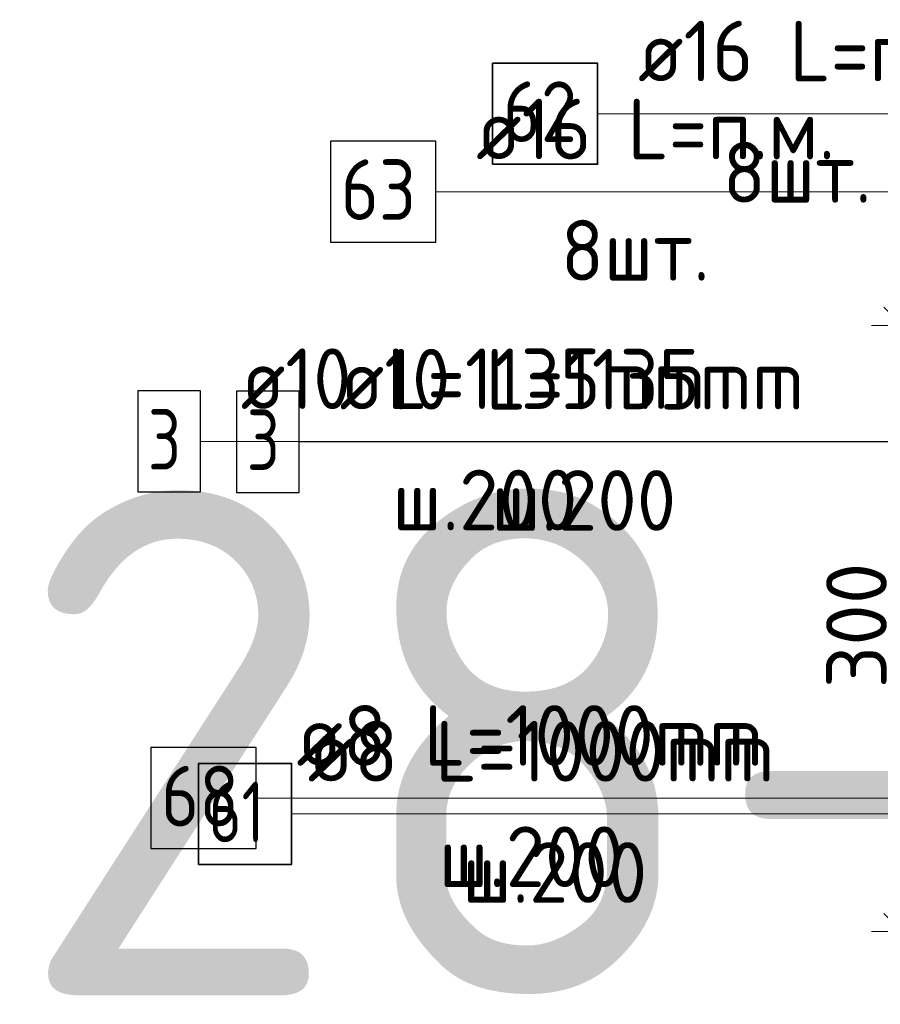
# Model space of a CAD drawing. Header units: metres. Extents: x -38 to 97, y -15 to 21.
# Tile 88 of 132: x 71.718 to 72.144, y 6.342 to 6.83. Entities that reach past the tile are written whole.
import ezdxf

# ---------------------------------------------------------------- set-up
doc = ezdxf.new("R2010")
doc.units = ezdxf.units.M
doc.header["$PDMODE"] = 65
for name, color, linetype, lineweight in [('XR$3$Арм.стержн. Арматура края', 96, 'Continuous', 35), ('XR$3$Арм.стержн. Хомут', 240, 'Continuous', 35), ('XR$3$Арм.стержн.горизонт. 1', 180, 'Continuous', 35), ('XR$3$Размерная линия (1)', 7, 'Continuous', 13), ('XR$5$Арм.стержн. Арматура края', 96, 'Continuous', 35), ('XR$5$Арм.стержн. Хомут', 240, 'Continuous', 35), ('XR$5$Арм.стержн.горизонт. 1', 180, 'Continuous', 35), ('XR$5$Размерная линия (1)', 7, 'Continuous', 13)]:
    doc.layers.add(name, color=color, linetype=linetype, lineweight=lineweight)
doc.styles.add('ISOCPEUR', font='txt')
doc.dimstyles.new('DIMSTYLE_10', dxfattribs={"dimtxt": 0.03, "dimasz": 0.03, "dimexe": 0, "dimexo": 0, "dimgap": 0.015, "dimtad": 2, "dimdec": 0, "dimlfac": 1000, "dimrnd": 1, "dimzin": 12, "dimdsep": 46, "dimtxsty": 'ISOCPEUR', "dimblk1": 'ALL_ML_STRICH', "dimblk2": 'ALL_ML_STRICH', "dimsah": 1, "dimcen": 0, "dimclrd": 7, "dimclre": 256, "dimclrt": 7, "dimadec": 0, "dimazin": 0, "dimtfac": 1, "dimtdec": 0, "dimtix": 1, "dimtmove": 2, "dimatfit": 3, "dimfxl": 0, "dimtzin": 0, "dimlwd": 0, "dimlwe": -3, "dimarcsym": 0})
doc.dimstyles.new('DIMSTYLE_12', dxfattribs={"dimtxt": 0.03, "dimasz": 0.03, "dimexe": 0, "dimexo": 0, "dimgap": 0.015, "dimtad": 2, "dimdec": 0, "dimlfac": 1000, "dimrnd": 1, "dimzin": 12, "dimdsep": 46, "dimtxsty": 'ISOCPEUR', "dimblk1": 'ALL_ML_STRICH', "dimblk2": 'ALL_ML_STRICH', "dimsah": 1, "dimcen": 0, "dimclrd": 7, "dimclre": 256, "dimclrt": 7, "dimadec": 0, "dimazin": 0, "dimtfac": 1, "dimtdec": 0, "dimtix": 1, "dimtmove": 2, "dimatfit": 3, "dimfxl": 0, "dimtzin": 0, "dimlwd": 0, "dimlwe": -3, "dimarcsym": 0})

# ---------------------------------------------------------------- blocks, each defined once
blk = doc.blocks.new('ALL_ML_STRICH')
at = {"color": 0, "linetype": 'ByBlock', "lineweight": -2}
for p, q in [((0, -0.5), (0, 0.5)), ((-0.3, -0.3), (0.3, 0.3)), ((-1, 0), (0.5, 0))]:
    blk.add_line(p, q, dxfattribs=at)
blk = doc.blocks.new('*D69')
at = {"layer": 'DEFPOINTS', "color": 7, "linetype": 'Continuous', "lineweight": 13, "transparency": 33554687}
for p in [(72.2753, 6.67826), (72.15496, 6.37826), (72.27526, 6.37826)]:
    blk.add_point(p, dxfattribs=at)
at = {"layer": 'XR$3$Размерная линия (1)', "color": 9, "linetype": 'Continuous', "lineweight": -2, "true_color": 0xc7c7c7, "transparency": 33554687}
for p, q in [((72.2553, 6.67826), (72.15496, 6.67826)), ((72.25526, 6.37826), (72.15496, 6.37826))]:
    blk.add_line(p, q, dxfattribs=at)
at = {"layer": 'XR$3$Размерная линия (1)', "color": 7, "linetype": 'Continuous', "lineweight": -2, "transparency": 33554687}
blk.add_line((72.15496, 6.37826), (72.15496, 6.67826), dxfattribs=at)
at = {"layer": 'XR$3$Размерная линия (1)', "color": 7, "linetype": 'Continuous', "lineweight": 13, "transparency": 33554687, "xscale": 0.03, "yscale": 0.03, "zscale": 0.03}
for p, rotation in [((72.15496, 6.67826), 90), ((72.15496, 6.37826), 270)]:
    blk.add_blockref('ALL_ML_STRICH', p, dxfattribs=dict(at, rotation=rotation))
at = {"layer": 'XR$3$Размерная линия (1)', "color": 7, "linetype": 'Continuous', "lineweight": 13, "transparency": 33554687, "insert": (72.13246, 6.52976), "char_height": 0.03, "width": 0.09, "attachment_point": 5, "rotation": 90, "style": 'ISOCPEUR'}
blk.add_mtext('\\A1;{300}', dxfattribs=at)
blk = doc.blocks.new('*D719')
at = {"layer": 'DEFPOINTS', "color": 7, "linetype": 'Continuous', "lineweight": 13, "transparency": 33554687}
for p in [(72.2753, 6.67826), (72.15496, 6.37826), (72.27526, 6.37826)]:
    blk.add_point(p, dxfattribs=at)
at = {"layer": 'XR$5$Размерная линия (1)', "color": 9, "linetype": 'Continuous', "lineweight": -2, "true_color": 0xc7c7c7, "transparency": 33554687}
for p, q in [((72.2553, 6.67826), (72.15496, 6.67826)), ((72.25526, 6.37826), (72.15496, 6.37826))]:
    blk.add_line(p, q, dxfattribs=at)
at = {"layer": 'XR$5$Размерная линия (1)', "color": 7, "linetype": 'Continuous', "lineweight": -2, "transparency": 33554687}
blk.add_line((72.15496, 6.37826), (72.15496, 6.67826), dxfattribs=at)
at = {"layer": 'XR$5$Размерная линия (1)', "color": 7, "linetype": 'Continuous', "lineweight": 13, "transparency": 33554687, "xscale": 0.03, "yscale": 0.03, "zscale": 0.03}
for p, rotation in [((72.15496, 6.67826), 90), ((72.15496, 6.37826), 270)]:
    blk.add_blockref('ALL_ML_STRICH', p, dxfattribs=dict(at, rotation=rotation))
at = {"layer": 'XR$5$Размерная линия (1)', "color": 7, "linetype": 'Continuous', "lineweight": 13, "transparency": 33554687, "insert": (72.13246, 6.52976), "char_height": 0.03, "width": 0.09, "attachment_point": 5, "rotation": 90, "style": 'ISOCPEUR'}
blk.add_mtext('\\A1;{300}', dxfattribs=at)

msp = doc.modelspace()

# ---------------------------------------------------------------- linework, layer by layer
at = {"layer": 'XR$3$Арм.стержн. Арматура края', "color": 7, "linetype": 'Continuous', "lineweight": 13, "transparency": 33554687}
msp.add_line((71.85659, 6.62065), (72.16359, 6.62065), dxfattribs=at)
at = {"layer": 'XR$3$Арм.стержн. Арматура края', "color": 7, "linetype": 'Continuous', "lineweight": 25, "transparency": 33554687}
msp.add_lwpolyline([(71.82559, 6.59565), (71.85659, 6.59565), (71.85659, 6.64565), (71.82559, 6.64565), (71.82559, 6.59565)], dxfattribs=at)
at = {"layer": 'XR$3$Арм.стержн. Хомут', "color": 7, "linetype": 'Continuous', "lineweight": 13, "transparency": 33554687}
for p, q in [((71.85279, 6.43651), (72.13879, 6.43651)), ((72.13879, 6.43651), (72.30423, 6.43651))]:
    msp.add_line(p, q, dxfattribs=at)
at = {"layer": 'XR$3$Арм.стержн. Хомут', "color": 7, "linetype": 'Continuous', "lineweight": 35, "transparency": 33554687}
msp.add_lwpolyline([(71.80679, 6.41151), (71.85279, 6.41151), (71.85279, 6.46151), (71.80679, 6.46151), (71.80679, 6.41151)], dxfattribs=at)
at = {"layer": 'XR$3$Арм.стержн.горизонт. 1', "color": 7, "linetype": 'Continuous', "lineweight": 13, "transparency": 33554687}
msp.add_line((72.00431, 6.78305), (72.23031, 6.78305), dxfattribs=at)
at = {"layer": 'XR$3$Арм.стержн.горизонт. 1', "color": 7, "linetype": 'Continuous', "lineweight": 35, "transparency": 33554687}
msp.add_lwpolyline([(71.95231, 6.75805), (72.00431, 6.75805), (72.00431, 6.80805), (71.95231, 6.80805), (71.95231, 6.75805)], dxfattribs=at)
at = {"layer": 'XR$5$Арм.стержн. Арматура края', "color": 7, "linetype": 'Continuous', "lineweight": 13, "transparency": 33554687}
for p, q in [((71.80767, 6.62087), (72.11467, 6.62087)), ((72.11467, 6.62087), (72.3053, 6.62087))]:
    msp.add_line(p, q, dxfattribs=at)
at = {"layer": 'XR$5$Арм.стержн. Арматура края', "color": 7, "linetype": 'Continuous', "lineweight": 25, "transparency": 33554687}
msp.add_lwpolyline([(71.77667, 6.59587), (71.80767, 6.59587), (71.80767, 6.64587), (71.77667, 6.64587), (71.77667, 6.59587)], dxfattribs=at)
at = {"layer": 'XR$5$Арм.стержн. Хомут', "color": 7, "linetype": 'Continuous', "lineweight": 13, "transparency": 33554687}
for p, q in [((71.8352, 6.44431), (72.1332, 6.44431)), ((72.1332, 6.44431), (72.30426, 6.44431))]:
    msp.add_line(p, q, dxfattribs=at)
at = {"layer": 'XR$5$Арм.стержн. Хомут', "color": 7, "linetype": 'Continuous', "lineweight": 25, "transparency": 33554687}
msp.add_lwpolyline([(71.7832, 6.41931), (71.8352, 6.41931), (71.8352, 6.46931), (71.7832, 6.46931), (71.7832, 6.41931)], dxfattribs=at)
at = {"layer": 'XR$5$Арм.стержн.горизонт. 1', "color": 7, "linetype": 'Continuous', "lineweight": 13, "transparency": 33554687}
msp.add_line((71.92415, 6.74446), (72.15015, 6.74446), dxfattribs=at)
at = {"layer": 'XR$5$Арм.стержн.горизонт. 1', "color": 7, "linetype": 'Continuous', "lineweight": 25, "transparency": 33554687}
msp.add_lwpolyline([(71.87215, 6.71946), (71.92415, 6.71946), (71.92415, 6.76946), (71.87215, 6.76946), (71.87215, 6.71946)], dxfattribs=at)

# ---------------------------------------------------------------- texts
at = {"color": 7, "linetype": 'Continuous', "lineweight": 35, "transparency": 33554687, "insert": (70.35063, 6.34671), "char_height": 0.25, "width": 2.7437149, "attachment_point": 7, "style": 'ISOCPEUR'}
msp.add_mtext('\\W0.96;ГОСТ 34028-2016', dxfattribs=at)
at = {"layer": 'XR$3$Арм.стержн. Арматура края', "color": 7, "linetype": 'Continuous', "lineweight": 25, "transparency": 33554687, "char_height": 0.03, "attachment_point": 7, "style": 'ISOCPEUR'}
for s, insert, width in [('\\W0.92;ø10 L=1135mm ', (71.87659, 6.63665), 0.2806692), ('\\W0.78;3', (71.83059, 6.60665), 0.0326407), ('\\W0.95;ш.200 ', (71.95159, 6.57665), 0.1311997)]:
    msp.add_mtext(s, dxfattribs=dict(at, insert=insert, width=width))
at = {"layer": 'XR$3$Арм.стержн. Хомут', "color": 7, "linetype": 'Continuous', "lineweight": 25, "transparency": 33554687, "char_height": 0.03, "attachment_point": 7, "style": 'ISOCPEUR'}
for s, insert, width in [('\\W0.96;ø8 L=1000mm ', (71.86079, 6.45251), 0.2722218), ('\\W0.75;61', (71.81179, 6.42251), 0.0472281), ('\\W0.95;ш.200 ', (71.93729, 6.39251), 0.1311995)]:
    msp.add_mtext(s, dxfattribs=dict(at, insert=insert, width=width))
at = {"layer": 'XR$3$Арм.стержн.горизонт. 1', "color": 7, "linetype": 'Continuous', "lineweight": 25, "transparency": 33554687, "char_height": 0.03, "attachment_point": 7, "style": 'ISOCPEUR'}
for s, insert, width in [('\\W0.94;ø16 L=п.м.', (72.02431, 6.79905), 0.199983), ('\\W0.87;62', (71.95731, 6.76905), 0.0550811), ('\\W0.94;8шт. ', (72.06631, 6.73905), 0.1161286)]:
    msp.add_mtext(s, dxfattribs=dict(at, insert=insert, width=width))
at = {"layer": 'XR$5$Арм.стержн. Арматура края', "color": 7, "linetype": 'Continuous', "lineweight": 25, "transparency": 33554687, "char_height": 0.03, "attachment_point": 7, "style": 'ISOCPEUR'}
for s, insert, width in [('\\W0.92;ø10 L=1135mm ', (71.82767, 6.63687), 0.2806692), ('\\W0.78;3', (71.78167, 6.60687), 0.0326407), ('\\W0.95;ш.200 ', (71.90267, 6.57687), 0.1311995)]:
    msp.add_mtext(s, dxfattribs=dict(at, insert=insert, width=width))
at = {"layer": 'XR$5$Арм.стержн. Хомут', "color": 7, "linetype": 'Continuous', "lineweight": 25, "transparency": 33554687, "char_height": 0.03, "attachment_point": 7, "style": 'ISOCPEUR'}
for s, insert, width in [('\\W0.96;ø8 L=1000mm ', (71.8552, 6.46031), 0.2722217), ('\\W0.87;68', (71.7882, 6.43031), 0.0550812), ('\\W0.95;ш.200 ', (71.9257, 6.40031), 0.1311996)]:
    msp.add_mtext(s, dxfattribs=dict(at, insert=insert, width=width))
at = {"layer": 'XR$5$Арм.стержн.горизонт. 1', "color": 7, "linetype": 'Continuous', "lineweight": 25, "transparency": 33554687, "char_height": 0.03, "attachment_point": 7, "style": 'ISOCPEUR'}
for s, insert, width in [('\\W0.94;ø16 L=п.м.', (71.94415, 6.76046), 0.1999832), ('\\W0.87;63', (71.87715, 6.73046), 0.0550812), ('\\W0.94;8шт. ', (71.98615, 6.70046), 0.1161286)]:
    msp.add_mtext(s, dxfattribs=dict(at, insert=insert, width=width))

# ---------------------------------------------------------------- dimensions: what is measured, and where the dimension line sits
at = {"layer": 'XR$3$Размерная линия (1)', "color": 7, "linetype": 'Continuous', "lineweight": 13, "transparency": 33554687}
dim = msp.add_linear_dim(base=(72.15496, 6.67826), p1=(72.25526, 6.37826), p2=(72.2553, 6.67826), angle=90, dimstyle='DIMSTYLE_10', override={"dimpost": '<>', "dimclrd": 7, "dimclre": 9, "dimclrt": 7, "dimlwd": 0, "dimlwe": 65533}, dxfattribs=at)
dim.commit()
dim.dimension.update_dxf_attribs({"geometry": '*D69', "text_midpoint": (72.13246, 6.52976), "dimtype": 160})
at = {"layer": 'XR$5$Размерная линия (1)', "color": 7, "linetype": 'Continuous', "lineweight": 13, "transparency": 33554687}
dim = msp.add_linear_dim(base=(72.15496, 6.67826), p1=(72.25526, 6.37826), p2=(72.2553, 6.67826), angle=90, dimstyle='DIMSTYLE_12', override={"dimpost": '<>', "dimclrd": 7, "dimclre": 9, "dimclrt": 7, "dimlwd": 0, "dimlwe": 65533}, dxfattribs=at)
dim.commit()
dim.dimension.update_dxf_attribs({"geometry": '*D719', "text_midpoint": (72.13246, 6.52976), "dimtype": 160})

doc.saveas('drawing.dxf')
